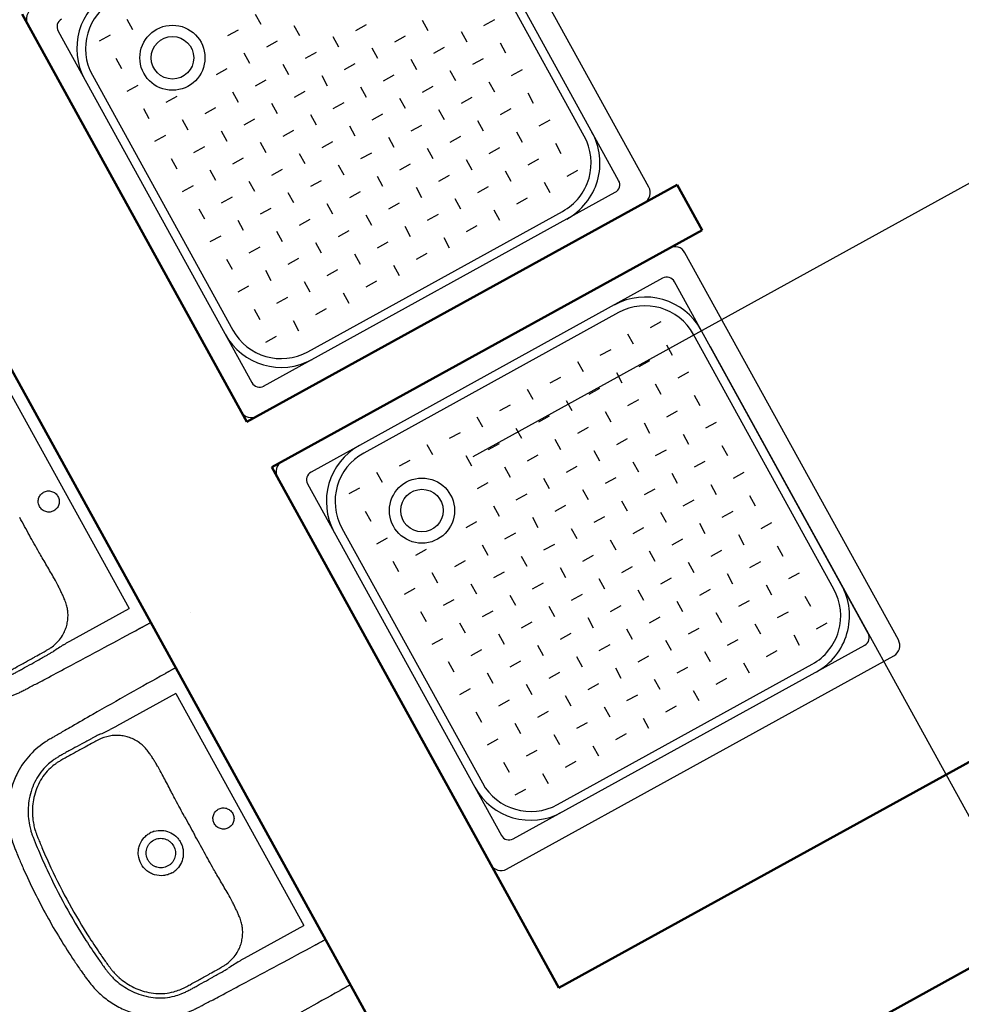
# Model space of a CAD drawing. Header units: millimetres. Extents: x 2886542 to 7567581, y -792623 to 134766.
# Tile 57 of 256: x 4106172 to 4107993, y -405617 to -403713. Entities that reach past the tile are written whole.
import ezdxf

# ---------------------------------------------------------------- set-up
doc = ezdxf.new("R2010")
doc.units = ezdxf.units.MM
doc.linetypes.add('DASHDOT', pattern=[1, 0.5, -0.25, 0, -0.25])
for name, color, linetype in [('IN_C_OSA', 6, 'DASHDOT'), ('IN_TEXT', 7, 'Continuous'), ('požárničina', 10, 'Continuous')]:
    doc.layers.add(name, color=color, linetype=linetype)
doc.layers.add('IN_C_TLUSTA', color=5, linetype='Continuous', lineweight=50)
doc.styles.add('ROMAND', font='romand.shx', dxfattribs={"width": 0.85})
doc.dimstyles.new('IP 1_100', dxfattribs={"dimscale": 100, "dimtxt": 2.5, "dimasz": 2, "dimexe": 1, "dimexo": 5, "dimgap": 1, "dimtad": 1, "dimdec": 0, "dimzin": 0, "dimdsep": 46, "dimtxsty": 'ROMAND', "dimblk": 'ARCHTICK', "dimcen": 0.09, "dimdle": 1, "dimclrd": 256, "dimclre": 256, "dimclrt": 7, "dimadec": 0, "dimazin": 0, "dimtfac": 1, "dimtdec": 0, "dimtix": 1, "dimtmove": 2, "dimatfit": 3, "dimldrblk": 'OBLIQUE', "dimfxl": 0, "dimtolj": 1, "dimtzin": 0, "dimarcsym": 0})

# ---------------------------------------------------------------- blocks, each defined once
blk = doc.blocks.new('_ArchTick')
at = {"color": 0, "linetype": 'ByBlock', "const_width": 0.15}
blk.add_lwpolyline([(-0.5, -0.5), (0.5, 0.5)], dxfattribs=at)
blk = doc.blocks.new('nástrojárna')
at = {"color": 250}
for p, q in [((4182659.1, -610136.2), (4182659.1, -610991.2)), ((4183559.1, -610991.2), (4183559.1, -610136.2)), ((4182704.1, -610175.6), (4182704.1, -610951.9)), ((4183514.1, -610951.9), (4183514.1, -610175.6)), ((4182831.9, -610219.8), (4182831.9, -610242.3)), ((4182788.3, -610231.1), (4182764.6, -610231.1)), ((4182776.5, -610275.3), (4182776.5, -610297.8)), ((4182721, -610282.5), (4182721, -610845)), ((4183497.3, -610845), (4183497.3, -610282.5)), ((4183053.7, -610330.7), (4183053.7, -610353.2)), ((4182788.3, -610342), (4182764.6, -610342)), ((4183010.1, -610342), (4182986.4, -610342)), ((4182776.5, -610386.1), (4182776.5, -610408.6)), ((4182998.3, -610386.1), (4182998.3, -610408.6)), ((4183109.1, -610386.1), (4183109.1, -610408.6)), ((4182843.8, -610397.4), (4182820.1, -610397.4)), ((4182954.7, -610397.4), (4182931, -610397.4)), ((4183065.6, -610397.4), (4183041.8, -610397.4)), ((4182788.3, -610452.8), (4182764.6, -610452.8)), ((4182831.9, -610441.6), (4182831.9, -610464.1)), ((4182899.2, -610452.8), (4182875.5, -610452.8)), ((4182942.8, -610441.6), (4182942.8, -610464.1)), ((4183010.1, -610452.8), (4182986.4, -610452.8)), ((4183053.7, -610441.6), (4183053.7, -610464.1)), ((4183121, -610452.8), (4183097.3, -610452.8)), ((4183164.6, -610441.6), (4183164.6, -610464.1)), ((4183231.9, -610452.8), (4183208.2, -610452.8)), ((4182776.5, -610497), (4182776.5, -610519.5)), ((4182843.8, -610508.3), (4182820.1, -610508.3)), ((4182887.4, -610497), (4182887.4, -610519.5)), ((4182954.7, -610508.3), (4182931, -610508.3)), ((4182998.3, -610497), (4182998.3, -610519.5)), ((4183065.6, -610508.3), (4183041.8, -610508.3)), ((4183109.1, -610497), (4183109.1, -610519.5)), ((4183176.4, -610508.3), (4183152.7, -610508.3)), ((4183220, -610497), (4183220, -610519.5)), ((4183287.3, -610508.3), (4183263.6, -610508.3)), ((4183330.9, -610497), (4183330.9, -610519.5)), ((4182788.3, -610563.7), (4182764.6, -610563.7)), ((4182831.9, -610552.5), (4182831.9, -610575)), ((4182899.2, -610563.7), (4182875.5, -610563.7)), ((4182942.8, -610552.5), (4182942.8, -610575)), ((4183010.1, -610563.7), (4182986.4, -610563.7)), ((4183053.7, -610552.5), (4183053.7, -610575)), ((4183121, -610563.7), (4183097.3, -610563.7)), ((4183164.6, -610552.5), (4183164.6, -610575)), ((4183231.9, -610563.7), (4183208.2, -610563.7)), ((4183275.5, -610552.5), (4183275.5, -610575)), ((4183342.8, -610563.7), (4183319.1, -610563.7)), ((4183386.4, -610552.5), (4183386.4, -610575)), ((4183453.7, -610563.7), (4183430, -610563.7)), ((4182776.5, -610607.9), (4182776.5, -610630.4)), ((4182843.8, -610619.2), (4182820.1, -610619.2)), ((4182887.4, -610607.9), (4182887.4, -610630.4)), ((4182954.7, -610619.2), (4182931, -610619.2)), ((4182998.3, -610607.9), (4182998.3, -610630.4)), ((4183065.6, -610619.2), (4183041.8, -610619.2)), ((4183109.1, -610607.9), (4183109.1, -610630.4)), ((4183176.4, -610619.2), (4183152.7, -610619.2)), ((4183220, -610607.9), (4183220, -610630.4)), ((4183287.3, -610619.2), (4183263.6, -610619.2)), ((4183330.9, -610607.9), (4183330.9, -610630.4)), ((4183398.2, -610619.2), (4183374.5, -610619.2)), ((4183441.8, -610607.9), (4183441.8, -610630.4)), ((4182309.1, -611250.9), (4182309.1, -610676.5)), ((4182788.3, -610674.6), (4182764.6, -610674.6)), ((4182831.9, -610663.4), (4182831.9, -610685.9)), ((4182899.2, -610674.6), (4182875.5, -610674.6)), ((4182942.8, -610663.4), (4182942.8, -610685.9)), ((4183010.1, -610674.6), (4182986.4, -610674.6)), ((4183053.7, -610663.4), (4183053.7, -610685.9)), ((4183121, -610674.6), (4183097.3, -610674.6)), ((4183164.6, -610663.4), (4183164.6, -610685.9)), ((4183231.9, -610674.6), (4183208.2, -610674.6)), ((4183275.5, -610663.4), (4183275.5, -610685.9)), ((4183342.8, -610674.6), (4183319.1, -610674.6)), ((4183386.4, -610663.4), (4183386.4, -610685.9)), ((4183453.7, -610674.6), (4183430, -610674.6)), ((4182285.4, -610707.8), (4182285.4, -611219.7)), ((4182776.5, -610718.8), (4182776.5, -610741.3)), ((4182887.4, -610718.8), (4182887.4, -610741.3)), ((4182998.3, -610718.8), (4182998.3, -610741.3)), ((4183109.1, -610718.8), (4183109.1, -610741.3)), ((4183220, -610718.8), (4183220, -610741.3)), ((4183330.9, -610718.8), (4183330.9, -610741.3)), ((4183441.8, -610718.8), (4183441.8, -610741.3)), ((4182843.8, -610730.1), (4182820.1, -610730.1)), ((4182954.7, -610730.1), (4182931, -610730.1)), ((4183065.6, -610730.1), (4183041.8, -610730.1)), ((4183176.4, -610730.1), (4183152.7, -610730.1)), ((4183287.3, -610730.1), (4183263.6, -610730.1)), ((4183398.2, -610730.1), (4183374.5, -610730.1)), ((4182831.9, -610774.3), (4182831.9, -610796.8)), ((4182942.8, -610774.3), (4182942.8, -610796.8)), ((4183053.7, -610774.3), (4183053.7, -610796.8)), ((4183164.6, -610774.3), (4183164.6, -610796.8)), ((4183275.5, -610774.3), (4183275.5, -610796.8)), ((4183386.4, -610774.3), (4183386.4, -610796.8)), ((4182788.3, -610785.5), (4182764.6, -610785.5)), ((4182899.2, -610785.5), (4182875.5, -610785.5)), ((4183010.1, -610785.5), (4182986.4, -610785.5)), ((4183121, -610785.5), (4183097.3, -610785.5)), ((4183231.9, -610785.5), (4183208.2, -610785.5)), ((4183342.8, -610785.5), (4183319.1, -610785.5)), ((4183453.7, -610785.5), (4183430, -610785.5)), ((4182776.5, -610829.7), (4182776.5, -610852.2)), ((4182887.4, -610829.7), (4182887.4, -610852.2)), ((4182998.3, -610829.7), (4182998.3, -610852.2)), ((4183109.1, -610829.7), (4183109.1, -610852.2)), ((4183220, -610829.7), (4183220, -610852.2)), ((4183330.9, -610829.7), (4183330.9, -610852.2)), ((4183441.8, -610829.7), (4183441.8, -610852.2)), ((4182843.8, -610841), (4182820.1, -610841)), ((4182954.7, -610841), (4182931, -610841)), ((4183065.6, -610841), (4183041.8, -610841)), ((4183176.4, -610841), (4183152.7, -610841)), ((4183287.3, -610841), (4183263.6, -610841)), ((4183398.2, -610841), (4183374.5, -610841)), ((4182831.9, -610885.2), (4182831.9, -610907.7)), ((4182942.8, -610885.2), (4182942.8, -610907.7)), ((4183053.7, -610885.2), (4183053.7, -610907.7)), ((4183164.6, -610885.2), (4183164.6, -610907.7)), ((4183275.5, -610885.2), (4183275.5, -610907.7)), ((4183386.4, -610885.2), (4183386.4, -610907.7)), ((4182788.3, -610896.4), (4182764.6, -610896.4)), ((4182899.2, -610896.4), (4182875.5, -610896.4)), ((4183010.1, -610896.4), (4182986.4, -610896.4)), ((4183121, -610896.4), (4183097.3, -610896.4)), ((4183231.9, -610896.4), (4183208.2, -610896.4)), ((4183342.8, -610896.4), (4183319.1, -610896.4)), ((4183453.7, -610896.4), (4183430, -610896.4)), ((4182827.9, -610951.9), (4183390.4, -610951.9)), ((4182721, -610968.7), (4183497.3, -610968.7)), ((4182681.6, -611013.7), (4183536.6, -611013.7)), ((4183536.6, -611113.7), (4182681.6, -611113.7)), ((4182185.9, -611127.5), (4182185.9, -611127.5)), ((4182659.1, -611136.2), (4182659.1, -611991.2)), ((4183559.1, -611991.2), (4183559.1, -611136.2)), ((4182704.1, -611175.6), (4182704.1, -611951.9)), ((4183497.3, -611158.7), (4182721, -611158.7)), ((4183390.4, -611175.6), (4182827.9, -611175.6)), ((4183514.1, -611951.9), (4183514.1, -611175.6)), ((4182154.4, -611219.7), (4182285.4, -611219.7)), ((4182788.3, -611231.1), (4182764.6, -611231.1)), ((4182831.9, -611219.8), (4182831.9, -611242.3)), ((4182899.2, -611231.1), (4182875.5, -611231.1)), ((4182942.8, -611219.8), (4182942.8, -611242.3)), ((4183010.1, -611231.1), (4182986.4, -611231.1)), ((4183053.7, -611219.8), (4183053.7, -611242.3)), ((4183121, -611231.1), (4183097.3, -611231.1)), ((4183164.6, -611219.8), (4183164.6, -611242.3)), ((4183231.9, -611231.1), (4183208.2, -611231.1)), ((4183275.5, -611219.8), (4183275.5, -611242.3)), ((4183342.8, -611231.1), (4183319.1, -611231.1)), ((4183386.4, -611219.8), (4183386.4, -611242.3)), ((4183453.7, -611231.1), (4183430, -611231.1)), ((4182721, -611282.5), (4182721, -611845)), ((4182776.5, -611275.3), (4182776.5, -611297.8)), ((4182998.3, -611275.3), (4182998.3, -611297.8)), ((4183065.6, -611286.5), (4183041.8, -611286.5)), ((4183109.1, -611275.3), (4183109.1, -611297.8)), ((4183176.4, -611286.5), (4183152.7, -611286.5)), ((4183220, -611275.3), (4183220, -611297.8)), ((4183287.3, -611286.5), (4183263.6, -611286.5)), ((4183330.9, -611275.3), (4183330.9, -611297.8)), ((4183398.2, -611286.5), (4183374.5, -611286.5)), ((4183441.8, -611275.3), (4183441.8, -611297.8)), ((4183497.3, -611845), (4183497.3, -611282.5)), ((4182788.3, -611342), (4182764.6, -611342)), ((4183010.1, -611342), (4182986.4, -611342)), ((4183053.7, -611330.7), (4183053.7, -611353.2)), ((4183121, -611342), (4183097.3, -611342)), ((4183164.6, -611330.7), (4183164.6, -611353.2)), ((4183231.9, -611342), (4183208.2, -611342)), ((4183275.5, -611330.7), (4183275.5, -611353.2)), ((4183342.8, -611342), (4183319.1, -611342)), ((4183386.4, -611330.7), (4183386.4, -611353.2)), ((4183453.7, -611342), (4183430, -611342)), ((4182309.1, -611950.9), (4182309.1, -611376.5)), ((4182776.5, -611386.1), (4182776.5, -611408.6)), ((4182998.3, -611386.1), (4182998.3, -611408.6)), ((4183109.1, -611386.1), (4183109.1, -611408.6)), ((4183220, -611386.1), (4183220, -611408.6)), ((4183330.9, -611386.1), (4183330.9, -611408.6)), ((4183441.8, -611386.1), (4183441.8, -611408.6)), ((4182843.8, -611397.4), (4182820.1, -611397.4)), ((4182954.7, -611397.4), (4182931, -611397.4)), ((4183065.6, -611397.4), (4183041.8, -611397.4)), ((4183176.4, -611397.4), (4183152.7, -611397.4)), ((4183287.3, -611397.4), (4183263.6, -611397.4)), ((4183398.2, -611397.4), (4183374.5, -611397.4)), ((4182285.4, -611407.8), (4182154.4, -611407.8)), ((4182154.4, -611418.6), (4182154.4, -611418.6)), ((4182285.4, -611407.8), (4182285.4, -611919.7)), ((4182831.9, -611441.6), (4182831.9, -611464.1)), ((4182942.8, -611441.6), (4182942.8, -611464.1)), ((4183053.7, -611441.6), (4183053.7, -611464.1)), ((4183164.6, -611441.6), (4183164.6, -611464.1)), ((4183275.5, -611441.6), (4183275.5, -611464.1)), ((4183386.4, -611441.6), (4183386.4, -611464.1)), ((4182788.3, -611452.8), (4182764.6, -611452.8)), ((4182899.2, -611452.8), (4182875.5, -611452.8)), ((4183010.1, -611452.8), (4182986.4, -611452.8)), ((4183121, -611452.8), (4183097.3, -611452.8)), ((4183231.9, -611452.8), (4183208.2, -611452.8)), ((4183342.8, -611452.8), (4183319.1, -611452.8)), ((4183453.7, -611452.8), (4183430, -611452.8)), ((4182185.9, -611500), (4182185.9, -611500)), ((4182776.5, -611497), (4182776.5, -611519.5)), ((4182887.4, -611497), (4182887.4, -611519.5)), ((4182998.3, -611497), (4182998.3, -611519.5)), ((4183109.1, -611497), (4183109.1, -611519.5)), ((4183220, -611497), (4183220, -611519.5)), ((4183330.9, -611497), (4183330.9, -611519.5)), ((4183441.8, -611497), (4183441.8, -611519.5)), ((4182843.8, -611508.3), (4182820.1, -611508.3)), ((4182954.7, -611508.3), (4182931, -611508.3)), ((4183065.6, -611508.3), (4183041.8, -611508.3)), ((4183176.4, -611508.3), (4183152.7, -611508.3)), ((4183287.3, -611508.3), (4183263.6, -611508.3)), ((4183398.2, -611508.3), (4183374.5, -611508.3)), ((4182831.9, -611552.5), (4182831.9, -611575)), ((4182942.8, -611552.5), (4182942.8, -611575)), ((4183053.7, -611552.5), (4183053.7, -611575)), ((4183164.6, -611552.5), (4183164.6, -611575)), ((4183275.5, -611552.5), (4183275.5, -611575)), ((4183386.4, -611552.5), (4183386.4, -611575)), ((4182788.3, -611563.7), (4182764.6, -611563.7)), ((4182899.2, -611563.7), (4182875.5, -611563.7)), ((4183010.1, -611563.7), (4182986.4, -611563.7)), ((4183121, -611563.7), (4183097.3, -611563.7)), ((4183231.9, -611563.7), (4183208.2, -611563.7)), ((4183342.8, -611563.7), (4183319.1, -611563.7)), ((4183453.7, -611563.7), (4183430, -611563.7)), ((4182776.5, -611607.9), (4182776.5, -611630.4)), ((4182887.4, -611607.9), (4182887.4, -611630.4)), ((4182998.3, -611607.9), (4182998.3, -611630.4)), ((4183109.1, -611607.9), (4183109.1, -611630.4)), ((4183220, -611607.9), (4183220, -611630.4)), ((4183330.9, -611607.9), (4183330.9, -611630.4)), ((4183441.8, -611607.9), (4183441.8, -611630.4)), ((4182843.8, -611619.2), (4182820.1, -611619.2)), ((4182954.7, -611619.2), (4182931, -611619.2)), ((4183065.6, -611619.2), (4183041.8, -611619.2)), ((4183176.4, -611619.2), (4183152.7, -611619.2)), ((4183287.3, -611619.2), (4183263.6, -611619.2)), ((4183398.2, -611619.2), (4183374.5, -611619.2)), ((4182831.9, -611663.4), (4182831.9, -611685.9)), ((4182942.8, -611663.4), (4182942.8, -611685.9)), ((4183053.7, -611663.4), (4183053.7, -611685.9)), ((4183164.6, -611663.4), (4183164.6, -611685.9)), ((4183275.5, -611663.4), (4183275.5, -611685.9)), ((4183386.4, -611663.4), (4183386.4, -611685.9)), ((4182788.3, -611674.6), (4182764.6, -611674.6)), ((4182899.2, -611674.6), (4182875.5, -611674.6)), ((4183010.1, -611674.6), (4182986.4, -611674.6)), ((4183121, -611674.6), (4183097.3, -611674.6)), ((4183231.9, -611674.6), (4183208.2, -611674.6)), ((4183342.8, -611674.6), (4183319.1, -611674.6)), ((4183453.7, -611674.6), (4183430, -611674.6)), ((4182776.5, -611718.8), (4182776.5, -611741.3)), ((4182887.4, -611718.8), (4182887.4, -611741.3)), ((4182998.3, -611718.8), (4182998.3, -611741.3)), ((4183109.1, -611718.8), (4183109.1, -611741.3)), ((4183220, -611718.8), (4183220, -611741.3)), ((4183330.9, -611718.8), (4183330.9, -611741.3)), ((4183441.8, -611718.8), (4183441.8, -611741.3)), ((4182843.8, -611730.1), (4182820.1, -611730.1)), ((4182954.7, -611730.1), (4182931, -611730.1)), ((4183065.6, -611730.1), (4183041.8, -611730.1)), ((4183176.4, -611730.1), (4183152.7, -611730.1)), ((4183287.3, -611730.1), (4183263.6, -611730.1)), ((4183398.2, -611730.1), (4183374.5, -611730.1)), ((4182788.3, -611785.5), (4182764.6, -611785.5)), ((4182831.9, -611774.3), (4182831.9, -611796.8)), ((4182899.2, -611785.5), (4182875.5, -611785.5)), ((4182942.8, -611774.3), (4182942.8, -611796.8)), ((4183010.1, -611785.5), (4182986.4, -611785.5)), ((4183053.7, -611774.3), (4183053.7, -611796.8)), ((4183121, -611785.5), (4183097.3, -611785.5)), ((4183164.6, -611774.3), (4183164.6, -611796.8)), ((4183231.9, -611785.5), (4183208.2, -611785.5)), ((4183275.5, -611774.3), (4183275.5, -611796.8)), ((4183342.8, -611785.5), (4183319.1, -611785.5)), ((4183386.4, -611774.3), (4183386.4, -611796.8)), ((4183453.7, -611785.5), (4183430, -611785.5)), ((4182185.9, -611827.5), (4182185.9, -611827.5)), ((4182776.5, -611829.7), (4182776.5, -611852.2)), ((4182843.8, -611841), (4182820.1, -611841)), ((4182887.4, -611829.7), (4182887.4, -611852.2)), ((4182954.7, -611841), (4182931, -611841)), ((4182998.3, -611829.7), (4182998.3, -611852.2)), ((4183065.6, -611841), (4183041.8, -611841)), ((4183109.1, -611829.7), (4183109.1, -611852.2)), ((4183176.4, -611841), (4183152.7, -611841)), ((4183220, -611829.7), (4183220, -611852.2)), ((4183287.3, -611841), (4183263.6, -611841)), ((4183330.9, -611829.7), (4183330.9, -611852.2)), ((4183398.2, -611841), (4183374.5, -611841)), ((4183441.8, -611829.7), (4183441.8, -611852.2)), ((4182788.3, -611896.4), (4182764.6, -611896.4)), ((4182831.9, -611885.2), (4182831.9, -611907.7)), ((4182899.2, -611896.4), (4182875.5, -611896.4)), ((4182942.8, -611885.2), (4182942.8, -611907.7)), ((4183010.1, -611896.4), (4182986.4, -611896.4)), ((4183053.7, -611885.2), (4183053.7, -611907.7)), ((4183121, -611896.4), (4183097.3, -611896.4)), ((4183164.6, -611885.2), (4183164.6, -611907.7)), ((4183231.9, -611896.4), (4183208.2, -611896.4)), ((4183275.5, -611885.2), (4183275.5, -611907.7)), ((4183342.8, -611896.4), (4183319.1, -611896.4)), ((4183386.4, -611885.2), (4183386.4, -611907.7)), ((4183453.7, -611896.4), (4183430, -611896.4)), ((4182154.4, -611919.7), (4182285.4, -611919.7)), ((4182827.9, -611951.9), (4183390.4, -611951.9)), ((4182721, -611968.7), (4183497.3, -611968.7)), ((4182681.6, -612013.7), (4183536.6, -612013.7)), ((4182309.1, -612650.9), (4182309.1, -612076.5))]:
    blk.add_line(p, q, dxfattribs=at)
for centre, radius in [((4182872.9, -610327.5), 63), ((4182872.9, -610327.5), 41.2), ((4182872.9, -611327.5), 63), ((4182872.9, -611327.5), 41.2)]:
    blk.add_circle(centre, radius, dxfattribs=at)
for centre, radius, start, end in [((4182681.6, -610136.2), 22.5, 90, 180), ((4182827.9, -610282.5), 123.8, 90, 180), ((4182721, -610175.6), 16.9, 90, 180), ((4182827.9, -610282.5), 106.9, 90, 180), ((4182827.9, -610845), 123.8, 180, 270), ((4182827.9, -610845), 106.9, 180, 270), ((4183390.4, -610845), 123.8, 270, 0), ((4183390.4, -610845), 106.9, 270, 0), ((4174478.9, -610982.4), 7706.2, 359.84666, 0.1385), ((4182721, -610951.9), 16.9, 180, 270), ((4183497.3, -610951.9), 16.9, 270, 0), ((4182681.6, -610991.2), 22.5, 180, 270), ((4183536.6, -610991.2), 22.5, 270, 0), ((4182681.6, -611136.2), 22.5, 90, 180), ((4183536.6, -611136.2), 22.5, 0, 90), ((4182827.9, -611282.5), 123.8, 90, 180), ((4182721, -611175.6), 16.9, 90, 180), ((4182827.9, -611282.5), 106.9, 90, 180), ((4183390.4, -611282.5), 123.8, 0, 90), ((4183390.4, -611282.5), 106.9, 0, 90), ((4183497.3, -611175.6), 16.9, 0, 90), ((4182104.1, -611075.9), 137.9, 272.8096, 275.3151), ((4182109.9, -611138.5), 75, 275.3151, 292.2487), ((4182111.1, -611141.3), 72, 292.2487, 302.7535), ((4182103.3, -611026.4), 195.9, 272.2085, 274.0693), ((4182272.4, -613402.8), 2186.5, 93.4566, 94.0693), ((4182102.3, -611618.7), 213.6, 86.0078, 87.7144), ((4182320.6, -608491.5), 2921.3, 266.0078, 266.4663), ((4182106.7, -611514.4), 100.7, 84.2213, 87.654), ((4182108.9, -611493.2), 79.3, 68.2149, 84.2213), ((4182113.8, -611481), 66.2, 56.7828, 68.2149), ((4182110.8, -611663), 43.2, 77.4337, 89.9662), ((4190764.1, -611643), 8579.1, 179.87635, 180.1385), ((4174478.9, -611682.4), 7706.2, 359.84666, 0.1385), ((4182110.8, -611664.5), 43.2, 270.0218, 282.5783), ((4182827.9, -611845), 123.8, 180, 270), ((4182827.9, -611845), 106.9, 180, 270), ((4183390.4, -611845), 123.8, 270, 0), ((4183390.4, -611845), 106.9, 270, 0), ((4182104.1, -611775.9), 137.9, 272.8096, 275.3151), ((4182109.9, -611838.5), 75, 275.3151, 292.2487), ((4182111.1, -611841.3), 72, 292.2487, 302.7535), ((4182103.3, -611726.4), 195.9, 272.2085, 274.0693), ((4182272.4, -614102.8), 2186.5, 93.4566, 94.0693), ((4182721, -611951.9), 16.9, 180, 270), ((4183497.3, -611951.9), 16.9, 270, 0), ((4182681.6, -611991.2), 22.5, 180, 270), ((4183536.6, -611991.2), 22.5, 270, 0)]:
    blk.add_arc(centre, radius, start, end, dxfattribs=at)
for points, degree, knots in [([(4182228.9, -610963.7), (4182228.9, -610961.1), (4182230, -610955.7), (4182234.5, -610948.9), (4182241.2, -610944.3), (4182249.2, -610942.6), (4182257.2, -610944.2), (4182264, -610948.8), (4182268.5, -610955.6), (4182269.6, -610961), (4182269.6, -610963.7)], 3, [0, 0, 0, 0, 8.041153, 16.003729, 24.145465, 32.059, 40.064065, 48.100306, 56.065262, 64.20975, 64.20975, 64.20975, 64.20975]), ([(4181859.1, -610963.7), (4181859.1, -610997.9), (4181861, -611039.7), (4181865.3, -611084.3), (4181866.8, -611097.5), (4181867.8, -611105.9), (4181869.1, -611115.8), (4181871.1, -611127.2), (4181875.8, -611144.9), (4181884.4, -611166.8), (4181899.3, -611191.7), (4181917.9, -611213.6), (4181943, -611234.8), (4181975.9, -611252.2), (4182004.3, -611258.4), (4182020.4, -611259.8), (4182026, -611260.1), (4182032.7, -611260.3), (4182045.5, -611260.5), (4182060.6, -611260.8), (4182088.6, -611261.3), (4182136.8, -611262.1), (4182205.6, -611263), (4182259.1, -611263.2), (4182285.4, -611263.6)], 3, [-642.986491, -642.986491, -642.986491, -642.986491, -540.532657, -517.494775, -508.750906, -500.600948, -492.215696, -478.677984, -465.870983, -437.194089, -408.262196, -379.333921, -351.177371, -309.962147, -268.739757, -264.873812, -261.265349, -251.957246, -244.770101, -223.010147, -206.622255, -160.54308, -78.625109, 0, 0, 0, 0]), ([(4181899.9, -610963.7), (4181899.9, -610989.7), (4181901.2, -611029.5), (4181905.3, -611076.4), (4181907.9, -611099.6), (4181909.3, -611111), (4181910.3, -611117.4), (4181911.9, -611124.9), (4181914.9, -611135.8), (4181922.4, -611155), (4181935, -611175.2), (4181951.6, -611192.7), (4181966.7, -611204.4), (4181982.9, -611213.2), (4181998.9, -611218.6), (4182011.6, -611221.1), (4182020.9, -611222), (4182027.3, -611222.4), (4182033.7, -611222.5), (4182040.3, -611222.5), (4182047.2, -611222.6), (4182053.5, -611222.6), (4182063.7, -611222.5), (4182074.2, -611222.5), (4182086.5, -611222.4), (4182093, -611222.3), (4182099.7, -611222.3), (4182104.7, -611222.3), (4182108.9, -611222.2), (4182110.9, -611222.2)], 3, [582.882709, 582.882709, 582.882709, 582.882709, 660.883955, 702.282331, 723.921408, 730.872341, 736.933047, 743.238052, 753.888008, 770.898819, 804.971172, 824.633373, 843.193843, 861.881084, 880.006503, 893.523087, 900.679736, 908.07425, 912.647783, 919.893298, 928.074899, 933.074176, 938.841015, 958.657755, 964.79412, 975.668174, 978.099887, 984.874262, 990.716576, 990.716576, 990.716576, 990.716576]), ([(4181908.3, -610963.7), (4181908.3, -610989.5), (4181909.7, -611028.7), (4181913.3, -611071.6), (4181915.5, -611092.1), (4181916.5, -611101.6), (4181917.5, -611109.2), (4181918.4, -611115.2), (4181919.8, -611122.3), (4181921.7, -611129.3), (4181924.5, -611137.6), (4181930.6, -611152.4), (4181941.2, -611169.6), (4181956.8, -611186.2), (4181970.9, -611197.1), (4181986.5, -611205.6), (4182001.5, -611210.6), (4182013.3, -611212.8), (4182021.5, -611213.6), (4182028.9, -611214), (4182040, -611214), (4182052.3, -611214), (4182065, -611213.9), (4182074, -611213.9), (4182084.4, -611213.9), (4182092.9, -611213.8), (4182100.8, -611213.7), (4182105.8, -611213.8), (4182109, -611213.7), (4182110.9, -611213.6)], 3, [0, 0, 0, 0, 77.402688, 117.455139, 129.155789, 139.287123, 146.21129, 152.035082, 157.642694, 167.874241, 173.742647, 183.861746, 215.834556, 233.752102, 252.015943, 269.351551, 286.841014, 299.169905, 305.290543, 311.672176, 321.374524, 338.473235, 348.576526, 359.684246, 365.412075, 379.74212, 385.054554, 389.249544, 394.732611, 394.732611, 394.732611, 394.732611]), ([(4182269.6, -610963.7), (4182269.6, -610966.4), (4182268.5, -610971.8), (4182264, -610978.7), (4182257.2, -610983.2), (4182249.2, -610984.8), (4182241.2, -610983.2), (4182234.5, -610978.6), (4182230, -610971.7), (4182228.9, -610966.4), (4182228.9, -610963.7)], 3, [64.20975, 64.20975, 64.20975, 64.20975, 72.354238, 80.319194, 88.355435, 96.3605, 104.274035, 112.415771, 120.378347, 128.4195, 128.4195, 128.4195, 128.4195]), ([(4182185.9, -611127.5), (4182186, -611125.1), (4182186.3, -611120), (4182186.6, -611109.3), (4182186.6, -611096.3), (4182186.3, -611076.6), (4182185.7, -611058.2), (4182185.2, -611032.1), (4182185, -611015.4), (4182185, -611003)], 3, [523.343903, 523.343903, 523.343903, 523.343903, 530.528881, 538.757529, 555.192714, 569.57186, 597.8175, 610.626113, 647.872212, 647.872212, 647.872212, 647.872212]), ([(4182150, -611201.8), (4182152.9, -611200), (4182158.5, -611195.9), (4182165.9, -611188.5), (4182172.4, -611180.1), (4182177.5, -611171.3), (4182181.1, -611162.4), (4182183.5, -611153), (4182184.7, -611144), (4182185.4, -611135.3), (4182185.8, -611130.2), (4182185.9, -611127.5)], 3, [436.937791, 436.937791, 436.937791, 436.937791, 447.176112, 457.683986, 468.373315, 478.988023, 487.988283, 497.162651, 508.016755, 515.284948, 523.335174, 523.335174, 523.335174, 523.335174]), ([(4182285.4, -611263.6), (4182293.7, -611263.7), (4182309.1, -611263.7), (4182309.1, -611263.6)], 1, [0, 0, 8.396177, 23.819133, 23.95623, 23.95623]), ([(4182285.4, -611363.9), (4182259.1, -611364), (4182205.6, -611364.4), (4182136.8, -611365.3), (4182088.6, -611366.1), (4182060.6, -611366.6), (4182045.5, -611366.9), (4182032.7, -611367.2), (4182026, -611367.4), (4182020.4, -611367.7), (4182004.3, -611369), (4181975.9, -611375.2), (4181943, -611392.6), (4181917.9, -611413.8), (4181899.3, -611435.8), (4181884.4, -611460.6), (4181875.8, -611482.5), (4181871.1, -611500.3), (4181869.1, -611511.7), (4181867.8, -611521.6), (4181866.8, -611530), (4181865.3, -611543.2), (4181861, -611587.7), (4181859.1, -611629.6), (4181859.1, -611663.7)], 3, [624.329372, 624.329372, 624.329372, 624.329372, 702.954481, 784.872453, 830.951627, 847.339519, 869.099473, 876.286618, 885.594721, 889.203185, 893.06913, 934.29152, 975.506743, 1003.663293, 1032.591568, 1061.523462, 1090.200355, 1103.007356, 1116.545068, 1124.93032, 1133.080278, 1141.824147, 1164.862029, 1267.315864, 1267.315864, 1267.315864, 1267.315864]), ([(4182309.1, -611363.9), (4182309.1, -611363.7), (4182293.7, -611363.8), (4182285.4, -611363.9)], 1, [600.373143, 600.373143, 600.51024, 615.933195, 624.329372, 624.329372]), ([(4182110.9, -611405.3), (4182108.9, -611405.2), (4182104.7, -611405.1), (4182099.7, -611405.2), (4182093, -611405.1), (4182086.5, -611405), (4182074.2, -611405), (4182063.7, -611404.9), (4182053.5, -611404.9), (4182047.2, -611404.9), (4182040.3, -611404.9), (4182033.7, -611405), (4182027.3, -611405.1), (4182020.9, -611405.4), (4182011.6, -611406.4), (4181998.9, -611408.8), (4181982.9, -611414.3), (4181966.7, -611423.1), (4181951.6, -611434.7), (4181935, -611452.3), (4181922.4, -611472.4), (4181914.9, -611491.7), (4181911.9, -611502.6), (4181910.3, -611510.1), (4181909.3, -611516.4), (4181907.9, -611527.9), (4181905.3, -611551.1), (4181901.2, -611597.9), (4181899.9, -611637.7), (4181899.9, -611663.7)], 3, [175.048841, 175.048841, 175.048841, 175.048841, 180.891155, 187.66553, 190.097243, 200.971297, 207.107662, 226.924402, 232.691241, 237.690518, 245.872119, 253.117634, 257.691167, 265.085682, 272.24233, 285.758915, 303.884333, 322.571574, 341.132044, 360.794246, 394.866598, 411.87741, 422.527365, 428.832371, 434.893076, 441.844009, 463.483086, 504.881463, 582.882709, 582.882709, 582.882709, 582.882709]), ([(4182110.9, -611413.8), (4182109, -611413.8), (4182105.8, -611413.7), (4182100.8, -611413.7), (4182092.9, -611413.7), (4182084.4, -611413.6), (4182074, -611413.6), (4182065, -611413.5), (4182052.3, -611413.5), (4182040, -611413.5), (4182028.9, -611413.5), (4182021.5, -611413.8), (4182013.3, -611414.7), (4182001.5, -611416.8), (4181986.5, -611421.9), (4181970.9, -611430.3), (4181956.8, -611441.3), (4181941.2, -611457.9), (4181930.6, -611475.1), (4181924.5, -611489.9), (4181921.7, -611498.1), (4181919.8, -611505.1), (4181918.4, -611512.2), (4181917.5, -611518.3), (4181916.5, -611525.8), (4181915.5, -611535.4), (4181913.3, -611555.9), (4181909.7, -611598.8), (4181908.3, -611637.9), (4181908.3, -611663.7)], 3, [979.515725, 979.515725, 979.515725, 979.515725, 984.998793, 989.193783, 994.506217, 1008.836262, 1014.564091, 1025.67181, 1035.775102, 1052.873813, 1062.576161, 1068.957794, 1075.078432, 1087.407323, 1104.896786, 1122.232394, 1140.496235, 1158.413781, 1190.38659, 1200.50569, 1206.374096, 1216.605643, 1222.213255, 1228.037047, 1234.961214, 1245.092548, 1256.793198, 1296.845648, 1374.248337, 1374.248337, 1374.248337, 1374.248337]), ([(4182185.9, -611500), (4182185.8, -611497.3), (4182185.4, -611492.2), (4182184.7, -611483.5), (4182183.5, -611474.5), (4182181.1, -611465.1), (4182177.5, -611456.2), (4182172.4, -611447.4), (4182165.9, -611439), (4182158.5, -611431.6), (4182152.9, -611427.5), (4182150, -611425.6)], 3, [850.913163, 850.913163, 850.913163, 850.913163, 858.963388, 866.231581, 877.085686, 886.260054, 895.260314, 905.875022, 916.564351, 927.072225, 937.310546, 937.310546, 937.310546, 937.310546]), ([(4182185, -611624.5), (4182185.1, -611612.1), (4182185.2, -611595.4), (4182185.7, -611569.3), (4182186.3, -611550.8), (4182186.6, -611531.1), (4182186.6, -611518.1), (4182186.3, -611507.5), (4182186, -611502.4), (4182185.9, -611500)], 3, [726.376125, 726.376125, 726.376125, 726.376125, 763.622224, 776.430836, 804.676477, 819.055623, 835.490807, 843.719456, 850.904433, 850.904433, 850.904433, 850.904433]), ([(4182067.4, -611663.7), (4182067.4, -611657.9), (4182069.1, -611649.3), (4182074.5, -611639.1), (4182081.8, -611630.1), (4182091.4, -611623.7), (4182102.4, -611620.3), (4182108, -611619.8), (4182110.9, -611619.8)], 3, [-68.665418, -68.665418, -68.665418, -68.665418, -51.296816, -42.590342, -34.181869, -16.861064, -8.510528, 0, 0, 0, 0]), ([(4182120.2, -611620.8), (4182125, -611621.9), (4182134.2, -611625.7), (4182145.4, -611635.6), (4182151.4, -611646.6), (4182153.9, -611656.3), (4182154.3, -611661.3), (4182154.3, -611663.7)], 3, [9.459226, 9.459226, 9.459226, 9.459226, 24.117237, 38.862114, 53.669389, 61.303478, 68.668558, 68.668558, 68.668558, 68.668558]), ([(4182082.6, -611663.7), (4182082.6, -611661.8), (4182082.9, -611658), (4182084.6, -611652.7), (4182087.2, -611647.7), (4182090.7, -611643.4), (4182095, -611639.8), (4182101.5, -611636.3), (4182107.1, -611635.1), (4182110.9, -611635.1)], 3, [0, 0, 0, 0, 5.771404, 11.358994, 16.760694, 22.424371, 27.849839, 33.48032, 44.736035, 44.736035, 44.736035, 44.736035]), ([(4182110.9, -611635.1), (4182112.8, -611635.1), (4182116.5, -611635.5), (4182121.9, -611637.2), (4182126.8, -611639.8), (4182131, -611643.4), (4182134.5, -611647.7), (4182138, -611654.3), (4182139.2, -611660), (4182139.2, -611663.7)], 3, [44.736035, 44.736035, 44.736035, 44.736035, 50.403646, 55.91951, 61.571197, 67.020032, 72.442686, 78.078755, 89.405769, 89.405769, 89.405769, 89.405769]), ([(4182228.9, -611663.7), (4182228.9, -611661.1), (4182230, -611655.7), (4182234.5, -611648.9), (4182241.2, -611644.3), (4182249.2, -611642.6), (4182257.2, -611644.2), (4182264, -611648.8), (4182268.5, -611655.6), (4182269.6, -611661), (4182269.6, -611663.7)], 3, [0, 0, 0, 0, 8.041153, 16.003729, 24.145465, 32.059, 40.064065, 48.100306, 56.065262, 64.20975, 64.20975, 64.20975, 64.20975]), ([(4181859.1, -611663.7), (4181859.1, -611697.9), (4181861, -611739.7), (4181865.3, -611784.3), (4181866.8, -611797.5), (4181867.8, -611805.9), (4181869.1, -611815.8), (4181871.1, -611827.2), (4181875.8, -611844.9), (4181884.4, -611866.8), (4181899.3, -611891.7), (4181917.9, -611913.6), (4181943, -611934.8), (4181975.9, -611952.2), (4182004.3, -611958.4), (4182020.4, -611959.8), (4182026, -611960.1), (4182032.7, -611960.3), (4182045.5, -611960.5), (4182060.6, -611960.8), (4182088.6, -611961.3), (4182136.8, -611962.1), (4182205.6, -611963), (4182259.1, -611963.2), (4182285.4, -611963.6)], 3, [-642.986491, -642.986491, -642.986491, -642.986491, -540.532657, -517.494775, -508.750906, -500.600948, -492.215696, -478.677984, -465.870983, -437.194089, -408.262196, -379.333921, -351.177371, -309.962147, -268.739757, -264.873812, -261.265349, -251.957246, -244.770101, -223.010147, -206.622255, -160.54308, -78.625109, 0, 0, 0, 0]), ([(4181899.9, -611663.7), (4181899.9, -611689.7), (4181901.2, -611729.5), (4181905.3, -611776.4), (4181907.9, -611799.6), (4181909.3, -611811), (4181910.3, -611817.4), (4181911.9, -611824.9), (4181914.9, -611835.8), (4181922.4, -611855), (4181935, -611875.2), (4181951.6, -611892.7), (4181966.7, -611904.4), (4181982.9, -611913.2), (4181998.9, -611918.6), (4182011.6, -611921.1), (4182020.9, -611922), (4182027.3, -611922.4), (4182033.7, -611922.5), (4182040.3, -611922.5), (4182047.2, -611922.6), (4182053.5, -611922.6), (4182063.7, -611922.5), (4182074.2, -611922.5), (4182086.5, -611922.4), (4182093, -611922.3), (4182099.7, -611922.3), (4182104.7, -611922.3), (4182108.9, -611922.2), (4182110.9, -611922.2)], 3, [582.882709, 582.882709, 582.882709, 582.882709, 660.883955, 702.282331, 723.921408, 730.872341, 736.933047, 743.238052, 753.888008, 770.898819, 804.971172, 824.633373, 843.193843, 861.881084, 880.006503, 893.523087, 900.679736, 908.07425, 912.647783, 919.893298, 928.074899, 933.074176, 938.841015, 958.657755, 964.79412, 975.668174, 978.099887, 984.874262, 990.716576, 990.716576, 990.716576, 990.716576]), ([(4181908.3, -611663.7), (4181908.3, -611689.5), (4181909.7, -611728.7), (4181913.3, -611771.6), (4181915.5, -611792.1), (4181916.5, -611801.6), (4181917.5, -611809.2), (4181918.4, -611815.2), (4181919.8, -611822.3), (4181921.7, -611829.3), (4181924.5, -611837.6), (4181930.6, -611852.4), (4181941.2, -611869.6), (4181956.8, -611886.2), (4181970.9, -611897.1), (4181986.5, -611905.6), (4182001.5, -611910.6), (4182013.3, -611912.8), (4182021.5, -611913.6), (4182028.9, -611914), (4182040, -611914), (4182052.3, -611914), (4182065, -611913.9), (4182074, -611913.9), (4182084.4, -611913.9), (4182092.9, -611913.8), (4182100.8, -611913.7), (4182105.8, -611913.8), (4182109, -611913.7), (4182110.9, -611913.6)], 3, [0, 0, 0, 0, 77.402688, 117.455139, 129.155789, 139.287123, 146.21129, 152.035082, 157.642694, 167.874241, 173.742647, 183.861746, 215.834556, 233.752102, 252.015943, 269.351551, 286.841014, 299.169905, 305.290543, 311.672176, 321.374524, 338.473235, 348.576526, 359.684246, 365.412075, 379.74212, 385.054554, 389.249544, 394.732611, 394.732611, 394.732611, 394.732611]), ([(4182110.9, -611707.7), (4182108, -611707.7), (4182102.4, -611707.1), (4182091.4, -611703.8), (4182081.8, -611697.3), (4182074.5, -611688.4), (4182069.1, -611678.2), (4182067.4, -611669.5), (4182067.4, -611663.7)], 3, [137.337116, 137.337116, 137.337116, 137.337116, 145.847644, 154.19818, 171.518985, 179.927458, 188.633932, 206.002534, 206.002534, 206.002534, 206.002534]), ([(4182110.9, -611692.3), (4182107.1, -611692.4), (4182101.5, -611691.2), (4182095, -611687.6), (4182090.7, -611684), (4182087.2, -611679.7), (4182084.6, -611674.8), (4182082.9, -611669.4), (4182082.6, -611665.7), (4182082.6, -611663.7)], 3, [134.075503, 134.075503, 134.075503, 134.075503, 145.331218, 150.961699, 156.387167, 162.050844, 167.452544, 173.040134, 178.811538, 178.811538, 178.811538, 178.811538]), ([(4182139.2, -611663.7), (4182139.2, -611667.5), (4182138, -611673.2), (4182134.5, -611679.8), (4182131, -611684.1), (4182126.8, -611687.6), (4182121.9, -611690.3), (4182116.5, -611692), (4182112.8, -611692.3), (4182110.9, -611692.3)], 3, [89.405769, 89.405769, 89.405769, 89.405769, 100.732783, 106.368852, 111.791506, 117.240341, 122.892028, 128.407892, 134.075503, 134.075503, 134.075503, 134.075503]), ([(4182154.3, -611663.7), (4182154.3, -611666.2), (4182153.9, -611671.2), (4182151.4, -611680.8), (4182145.4, -611691.8), (4182134.2, -611701.8), (4182125, -611705.6), (4182120.2, -611706.7)], 3, [68.668558, 68.668558, 68.668558, 68.668558, 76.033638, 83.667727, 98.475003, 113.219879, 127.877891, 127.877891, 127.877891, 127.877891]), ([(4182269.6, -611663.7), (4182269.6, -611666.4), (4182268.5, -611671.8), (4182264, -611678.7), (4182257.2, -611683.2), (4182249.2, -611684.8), (4182241.2, -611683.2), (4182234.5, -611678.6), (4182230, -611671.7), (4182228.9, -611666.4), (4182228.9, -611663.7)], 3, [64.20975, 64.20975, 64.20975, 64.20975, 72.354238, 80.319194, 88.355435, 96.3605, 104.274035, 112.415771, 120.378347, 128.4195, 128.4195, 128.4195, 128.4195]), ([(4182185.9, -611827.5), (4182186, -611825.1), (4182186.3, -611820), (4182186.6, -611809.3), (4182186.6, -611796.3), (4182186.3, -611776.6), (4182185.7, -611758.2), (4182185.2, -611732.1), (4182185, -611715.4), (4182185, -611703)], 3, [523.343903, 523.343903, 523.343903, 523.343903, 530.528881, 538.757529, 555.192714, 569.57186, 597.8175, 610.626113, 647.872212, 647.872212, 647.872212, 647.872212]), ([(4182150, -611901.8), (4182152.9, -611900), (4182158.5, -611895.9), (4182165.9, -611888.5), (4182172.4, -611880.1), (4182177.5, -611871.3), (4182181.1, -611862.4), (4182183.5, -611853), (4182184.7, -611844), (4182185.4, -611835.3), (4182185.8, -611830.2), (4182185.9, -611827.5)], 3, [436.937791, 436.937791, 436.937791, 436.937791, 447.176112, 457.683986, 468.373315, 478.988023, 487.988283, 497.162651, 508.016755, 515.284948, 523.335174, 523.335174, 523.335174, 523.335174]), ([(4182285.4, -611963.6), (4182293.7, -611963.7), (4182309.1, -611963.7), (4182309.1, -611963.6)], 1, [0, 0, 8.396177, 23.819133, 23.95623, 23.95623]), ([(4182285.4, -612063.9), (4182259.1, -612064), (4182205.6, -612064.4), (4182136.8, -612065.3), (4182088.6, -612066.1), (4182060.6, -612066.6), (4182045.5, -612066.9), (4182032.7, -612067.2), (4182026, -612067.4), (4182020.4, -612067.7), (4182004.3, -612069), (4181975.9, -612075.2), (4181943, -612092.6), (4181917.9, -612113.8), (4181899.3, -612135.8), (4181884.4, -612160.6), (4181875.8, -612182.5), (4181871.1, -612200.3), (4181869.1, -612211.7), (4181867.8, -612221.6), (4181866.8, -612230), (4181865.3, -612243.2), (4181861, -612287.7), (4181859.1, -612329.6), (4181859.1, -612363.7)], 3, [624.329372, 624.329372, 624.329372, 624.329372, 702.954481, 784.872453, 830.951627, 847.339519, 869.099473, 876.286618, 885.594721, 889.203185, 893.06913, 934.29152, 975.506743, 1003.663293, 1032.591568, 1061.523462, 1090.200355, 1103.007356, 1116.545068, 1124.93032, 1133.080278, 1141.824147, 1164.862029, 1267.315864, 1267.315864, 1267.315864, 1267.315864]), ([(4182309.1, -612063.9), (4182309.1, -612063.7), (4182293.7, -612063.8), (4182285.4, -612063.9)], 1, [600.373143, 600.373143, 600.51024, 615.933195, 624.329372, 624.329372])]:
    blk.add_open_spline(points, degree=degree, knots=knots, dxfattribs=at)
for points, degree in [([(4182140.5, -611220.3), (4182141.5, -611220.2), (4182143.3, -611220.1), (4182146.1, -611220), (4182148.9, -611219.8), (4182151.7, -611219.7), (4182153.5, -611219.7), (4182154.4, -611219.7)], 3), ([(4182309.1, -611263.6), (4182309.1, -611264), (4182309.1, -611264.3), (4182309.1, -611257.8), (4182309.1, -611254.3), (4182309.1, -611250.9)], 5), ([(4182309.1, -611376.5), (4182309.1, -611373.1), (4182309.1, -611369.7), (4182309.1, -611363.2), (4182309.1, -611363.5), (4182309.1, -611363.9)], 5), ([(4182154.4, -611407.8), (4182153.5, -611407.8), (4182151.7, -611407.8), (4182148.9, -611407.6), (4182146.1, -611407.5), (4182143.3, -611407.3), (4182141.5, -611407.2), (4182140.5, -611407.2)], 3), ([(4182140.5, -611920.3), (4182141.5, -611920.2), (4182143.3, -611920.1), (4182146.1, -611920), (4182148.9, -611919.8), (4182151.7, -611919.7), (4182153.5, -611919.7), (4182154.4, -611919.7)], 3), ([(4182309.1, -611963.6), (4182309.1, -611964), (4182309.1, -611964.3), (4182309.1, -611957.8), (4182309.1, -611954.3), (4182309.1, -611950.9)], 5), ([(4182309.1, -612076.5), (4182309.1, -612073.1), (4182309.1, -612069.7), (4182309.1, -612063.2), (4182309.1, -612063.5), (4182309.1, -612063.9)], 5)]:
    blk.add_open_spline(points, degree=degree, dxfattribs=at)
at = {"layer": 'IN_C_OSA', "color": 250, "ltscale": 2500}
for p, q in [((4183514.1, -620069.9), (4183514.1, -594801.1)), ((4135508.2, -611283.7), (4196081.4, -611283.7))]:
    blk.add_line(p, q, dxfattribs=at)
at = {"layer": 'IN_C_TLUSTA', "color": 250}
for p, q in [((4182309.1, -609113.7), (4182309.1, -612823.7)), ((4182659.1, -610113.7), (4182659.1, -611013.7)), ((4182659.1, -611013.7), (4183609.1, -611013.7)), ((4183609.1, -611013.7), (4183609.1, -611113.7)), ((4182659.1, -611113.7), (4182659.1, -612263.7)), ((4183609.1, -611113.7), (4182659.1, -611113.7)), ((4182659.1, -612263.7), (4187599.1, -612263.7)), ((4182659.1, -612613.7), (4187599.1, -612613.7))]:
    blk.add_line(p, q, dxfattribs=at)

msp = doc.modelspace()

# ---------------------------------------------------------------- block references
at = {"layer": 'požárničina', "color": 1, "linetype": 'Continuous', "lineweight": 50, "rotation": 28.85998199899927}
msp.add_blockref('nástrojárna', (148512.4, -1888211), dxfattribs=at)

# ---------------------------------------------------------------- leaders
at = {"layer": 'IN_TEXT'}
msp.add_leader([(4089805.5, -404723.9), (4105052.5, -424824), (4119627.8, -424824)], dimstyle='IP 1_100', override={"dimasz": 35, "dimtad": 0}, dxfattribs=at)

doc.saveas('drawing.dxf')
